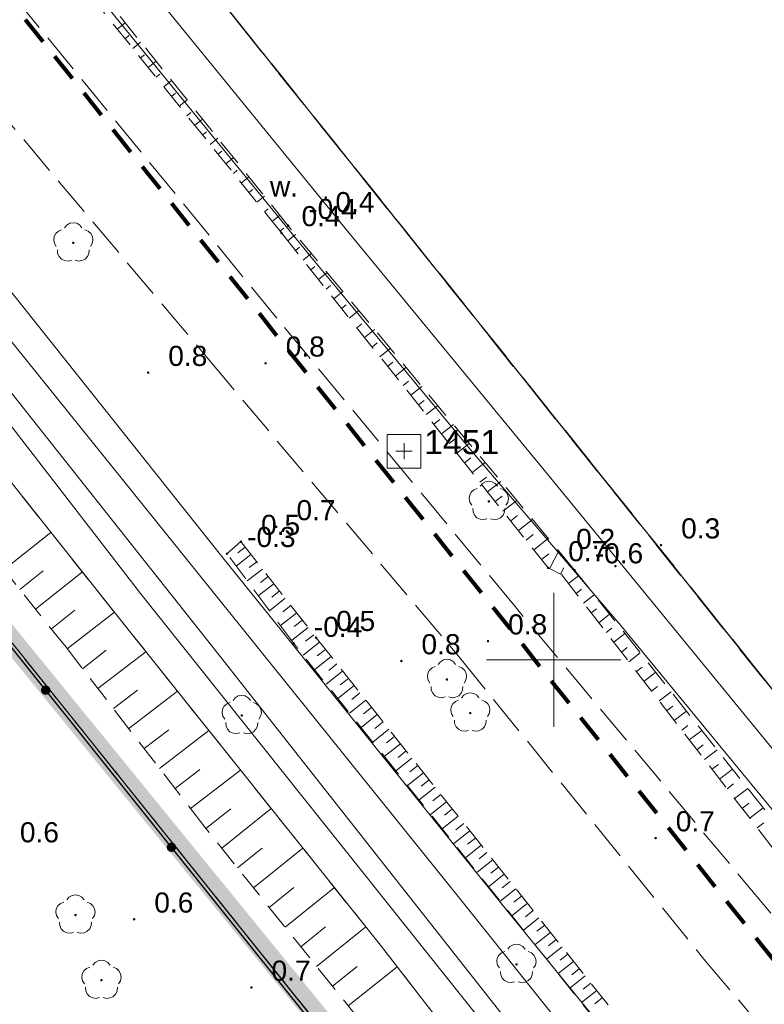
# Model space of a CAD drawing. Extents: x 5474185 to 5474933, y 5916077 to 5916824.
# Tile 251 of 256: x 5474480 to 5474508, y 5916587 to 5916624. Entities that reach past the tile are written whole.
import ezdxf
from ezdxf.enums import TextEntityAlignment as Align

# ---------------------------------------------------------------- set-up
doc = ezdxf.new("R2010")
doc.units = 0
for name, pattern in [('216-500', [2.5, 1.5, -1]), ('DASHDOT', [1, 0.5, -0.25, 0, -0.25]), ('PRZER1-1', [1, 0.5, -0.5]), ('PRZER2-1', [1.5, 1, -0.5]), ('PRZER3-1', [2, 1.5, -0.5]), ('PRZER3-2', [2.5, 1.5, -1])]:
    doc.linetypes.add(name, pattern=pattern)
doc.layers.add('1-GRAN', color=5, linetype='DASHDOT')
for name, color, linetype, lineweight in [('GESDZI', 253, 'CONTINUOUS', 18), ('GESJOB', 253, 'CONTINUOUS', 35), ('GESKKL', 253, 'CONTINUOUS', 18), ('GESUZY', 253, 'CONTINUOUS', 18), ('GSLINN', 253, 'CONTINUOUS', 18), ('GSLKOG', 253, 'CONTINUOUS', 35), ('GSPRDL', 253, 'CONTINUOUS', 18), ('GSPSSP', 253, 'CONTINUOUS', 18), ('GSPSSP_O', 253, 'CONTINUOUS', 18), ('GSPWPN', 253, 'CONTINUOUS', 13), ('GSPWPN_O', 253, 'CONTINUOUS', 13), ('GSSKOA', 253, 'CONTINUOUS', 18), ('GSSPDR', 253, 'CONTINUOUS', 18), ('GSSPDR_O', 253, 'CONTINUOUS', 18), ('GSSZSN', 254, 'CONTINUOUS', 18), ('Ramka sekcyjna', 253, 'CONTINUOUS', 18), ('Sieć wodociągowa', 253, 'CONTINUOUS', 40)]:
    doc.layers.add(name, color=color, linetype=linetype, lineweight=lineweight)
doc.styles.add('Arial', font='arial.ttf')

msp = doc.modelspace()

# ---------------------------------------------------------------- hatches: boundary and pattern name
at = {"layer": 'GSLKOG'}
for points in [[(5474481.042825, 5916598.699119), (5474480.998466, 5916598.710044), (5474480.958446, 5916598.732078), (5474480.925493, 5916598.763717), (5474480.901851, 5916598.802808), (5474480.889133, 5916598.846687), (5474480.888203, 5916598.892361), (5474480.899128, 5916598.93672), (5474480.921161, 5916598.97674), (5474480.952801, 5916599.009694), (5474480.991892, 5916599.033335), (5474481.035771, 5916599.046053), (5474481.081445, 5916599.046983), (5474481.125804, 5916599.036058), (5474481.165824, 5916599.014025), (5474481.198777, 5916598.982385), (5474481.222419, 5916598.943294), (5474481.235137, 5916598.899415), (5474481.236067, 5916598.853741), (5474481.225142, 5916598.809383), (5474481.203109, 5916598.769362), (5474481.171469, 5916598.736409), (5474481.132378, 5916598.712767), (5474481.088499, 5916598.700049)], [(5474481.042825, 5916598.699119), (5474480.998466, 5916598.710044), (5474480.958446, 5916598.732078), (5474480.925493, 5916598.763717), (5474480.901851, 5916598.802808), (5474480.889133, 5916598.846687), (5474480.888203, 5916598.892361), (5474480.899128, 5916598.93672), (5474480.921161, 5916598.97674), (5474480.952801, 5916599.009694), (5474480.991892, 5916599.033335), (5474481.035771, 5916599.046053), (5474481.081445, 5916599.046983), (5474481.125804, 5916599.036058), (5474481.165824, 5916599.014025), (5474481.198777, 5916598.982385), (5474481.222419, 5916598.943294), (5474481.235137, 5916598.899415), (5474481.236067, 5916598.853741), (5474481.225142, 5916598.809383), (5474481.203109, 5916598.769362), (5474481.171469, 5916598.736409), (5474481.132378, 5916598.712767), (5474481.088499, 5916598.700049)], [(5474485.728555, 5916592.843017), (5474485.684196, 5916592.853942), (5474485.644176, 5916592.875975), (5474485.611223, 5916592.907615), (5474485.587581, 5916592.946706), (5474485.574863, 5916592.990585), (5474485.573933, 5916593.036259), (5474485.584858, 5916593.080617), (5474485.606891, 5916593.120638), (5474485.638531, 5916593.153591), (5474485.677622, 5916593.177233), (5474485.721501, 5916593.189951), (5474485.767175, 5916593.190881), (5474485.811534, 5916593.179956), (5474485.851554, 5916593.157922), (5474485.884507, 5916593.126283), (5474485.908149, 5916593.087192), (5474485.920867, 5916593.043313), (5474485.921797, 5916592.997639), (5474485.910872, 5916592.95328), (5474485.888839, 5916592.91326), (5474485.857199, 5916592.880306), (5474485.818108, 5916592.856665), (5474485.774229, 5916592.843947)], [(5474485.728555, 5916592.843017), (5474485.684196, 5916592.853942), (5474485.644176, 5916592.875975), (5474485.611223, 5916592.907615), (5474485.587581, 5916592.946706), (5474485.574863, 5916592.990585), (5474485.573933, 5916593.036259), (5474485.584858, 5916593.080617), (5474485.606891, 5916593.120638), (5474485.638531, 5916593.153591), (5474485.677622, 5916593.177233), (5474485.721501, 5916593.189951), (5474485.767175, 5916593.190881), (5474485.811534, 5916593.179956), (5474485.851554, 5916593.157922), (5474485.884507, 5916593.126283), (5474485.908149, 5916593.087192), (5474485.920867, 5916593.043313), (5474485.921797, 5916592.997639), (5474485.910872, 5916592.95328), (5474485.888839, 5916592.91326), (5474485.857199, 5916592.880306), (5474485.818108, 5916592.856665), (5474485.774229, 5916592.843947)]]:
    msp.add_hatch(color=256, dxfattribs=at).paths.add_polyline_path(points)
at = {"layer": 'GSPRDL'}
for points in [[(5474482.09, 5916615.505), (5474482.076094, 5916615.507202), (5474482.06355, 5916615.513594), (5474482.053594, 5916615.52355), (5474482.047202, 5916615.536094), (5474482.045, 5916615.55), (5474482.047202, 5916615.563906), (5474482.053594, 5916615.57645), (5474482.06355, 5916615.586406), (5474482.076094, 5916615.592798), (5474482.09, 5916615.595), (5474482.103906, 5916615.592798), (5474482.11645, 5916615.586406), (5474482.126406, 5916615.57645), (5474482.132798, 5916615.563906), (5474482.135, 5916615.55), (5474482.132798, 5916615.536094), (5474482.126406, 5916615.52355), (5474482.11645, 5916615.513594), (5474482.103906, 5916615.507202)], [(5474497.58, 5916605.865), (5474497.566094, 5916605.867202), (5474497.55355, 5916605.873594), (5474497.543594, 5916605.88355), (5474497.537202, 5916605.896094), (5474497.535, 5916605.91), (5474497.537202, 5916605.923906), (5474497.543594, 5916605.93645), (5474497.55355, 5916605.946406), (5474497.566094, 5916605.952798), (5474497.58, 5916605.955), (5474497.593906, 5916605.952798), (5474497.60645, 5916605.946406), (5474497.616406, 5916605.93645), (5474497.622798, 5916605.923906), (5474497.625, 5916605.91), (5474497.622798, 5916605.896094), (5474497.616406, 5916605.88355), (5474497.60645, 5916605.873594), (5474497.593906, 5916605.867202)], [(5474496.02, 5916599.225), (5474496.006094, 5916599.227202), (5474495.99355, 5916599.233594), (5474495.983594, 5916599.24355), (5474495.977202, 5916599.256094), (5474495.975, 5916599.27), (5474495.977202, 5916599.283906), (5474495.983594, 5916599.29645), (5474495.99355, 5916599.306406), (5474496.006094, 5916599.312798), (5474496.02, 5916599.315), (5474496.033906, 5916599.312798), (5474496.04645, 5916599.306406), (5474496.056406, 5916599.29645), (5474496.062798, 5916599.283906), (5474496.065, 5916599.27), (5474496.062798, 5916599.256094), (5474496.056406, 5916599.24355), (5474496.04645, 5916599.233594), (5474496.033906, 5916599.227202)], [(5474488.37, 5916597.885), (5474488.356094, 5916597.887202), (5474488.34355, 5916597.893594), (5474488.333594, 5916597.90355), (5474488.327202, 5916597.916094), (5474488.325, 5916597.93), (5474488.327202, 5916597.943906), (5474488.333594, 5916597.95645), (5474488.34355, 5916597.966406), (5474488.356094, 5916597.972798), (5474488.37, 5916597.975), (5474488.383906, 5916597.972798), (5474488.39645, 5916597.966406), (5474488.406406, 5916597.95645), (5474488.412798, 5916597.943906), (5474488.415, 5916597.93), (5474488.412798, 5916597.916094), (5474488.406406, 5916597.90355), (5474488.39645, 5916597.893594), (5474488.383906, 5916597.887202)], [(5474496.89, 5916597.975), (5474496.876094, 5916597.977202), (5474496.86355, 5916597.983594), (5474496.853594, 5916597.99355), (5474496.847202, 5916598.006094), (5474496.845, 5916598.02), (5474496.847202, 5916598.033906), (5474496.853594, 5916598.04645), (5474496.86355, 5916598.056406), (5474496.876094, 5916598.062798), (5474496.89, 5916598.065), (5474496.903906, 5916598.062798), (5474496.91645, 5916598.056406), (5474496.926406, 5916598.04645), (5474496.932798, 5916598.033906), (5474496.935, 5916598.02), (5474496.932798, 5916598.006094), (5474496.926406, 5916597.99355), (5474496.91645, 5916597.983594), (5474496.903906, 5916597.977202)], [(5474482.17, 5916590.445), (5474482.156094, 5916590.447202), (5474482.14355, 5916590.453594), (5474482.133594, 5916590.46355), (5474482.127202, 5916590.476094), (5474482.125, 5916590.49), (5474482.127202, 5916590.503906), (5474482.133594, 5916590.51645), (5474482.14355, 5916590.526406), (5474482.156094, 5916590.532798), (5474482.17, 5916590.535), (5474482.183906, 5916590.532798), (5474482.19645, 5916590.526406), (5474482.206406, 5916590.51645), (5474482.212798, 5916590.503906), (5474482.215, 5916590.49), (5474482.212798, 5916590.476094), (5474482.206406, 5916590.46355), (5474482.19645, 5916590.453594), (5474482.183906, 5916590.447202)], [(5474498.61, 5916588.605), (5474498.596094, 5916588.607202), (5474498.58355, 5916588.613594), (5474498.573594, 5916588.62355), (5474498.567202, 5916588.636094), (5474498.565, 5916588.65), (5474498.567202, 5916588.663906), (5474498.573594, 5916588.67645), (5474498.58355, 5916588.686406), (5474498.596094, 5916588.692798), (5474498.61, 5916588.695), (5474498.623906, 5916588.692798), (5474498.63645, 5916588.686406), (5474498.646406, 5916588.67645), (5474498.652798, 5916588.663906), (5474498.655, 5916588.65), (5474498.652798, 5916588.636094), (5474498.646406, 5916588.62355), (5474498.63645, 5916588.613594), (5474498.623906, 5916588.607202)], [(5474483.14, 5916588.015), (5474483.126094, 5916588.017202), (5474483.11355, 5916588.023594), (5474483.103594, 5916588.03355), (5474483.097202, 5916588.046094), (5474483.095, 5916588.06), (5474483.097202, 5916588.073906), (5474483.103594, 5916588.08645), (5474483.11355, 5916588.096406), (5474483.126094, 5916588.102798), (5474483.14, 5916588.105), (5474483.153906, 5916588.102798), (5474483.16645, 5916588.096406), (5474483.176406, 5916588.08645), (5474483.182798, 5916588.073906), (5474483.185, 5916588.06), (5474483.182798, 5916588.046094), (5474483.176406, 5916588.03355), (5474483.16645, 5916588.023594), (5474483.153906, 5916588.017202)]]:
    msp.add_hatch(color=256, dxfattribs=at).paths.add_polyline_path(points)
at = {"layer": 'GSPWPN'}
for points in [[(5474491.5, 5916617.195), (5474491.488353, 5916617.196533), (5474491.4775, 5916617.201029), (5474491.46818, 5916617.20818), (5474491.461029, 5916617.2175), (5474491.456533, 5916617.228353), (5474491.455, 5916617.24), (5474491.456533, 5916617.251647), (5474491.461029, 5916617.2625), (5474491.46818, 5916617.27182), (5474491.4775, 5916617.278971), (5474491.488353, 5916617.283467), (5474491.5, 5916617.285), (5474491.511647, 5916617.283467), (5474491.5225, 5916617.278971), (5474491.53182, 5916617.27182), (5474491.538971, 5916617.2625), (5474491.543467, 5916617.251647), (5474491.545, 5916617.24), (5474491.543467, 5916617.228353), (5474491.538971, 5916617.2175), (5474491.53182, 5916617.20818), (5474491.5225, 5916617.201029), (5474491.511647, 5916617.196533)], [(5474489.85, 5916615.875), (5474489.838353, 5916615.876533), (5474489.8275, 5916615.881029), (5474489.81818, 5916615.88818), (5474489.811029, 5916615.8975), (5474489.806533, 5916615.908353), (5474489.805, 5916615.92), (5474489.806533, 5916615.931647), (5474489.811029, 5916615.9425), (5474489.81818, 5916615.95182), (5474489.8275, 5916615.958971), (5474489.838353, 5916615.963467), (5474489.85, 5916615.965), (5474489.861647, 5916615.963467), (5474489.8725, 5916615.958971), (5474489.88182, 5916615.95182), (5474489.888971, 5916615.9425), (5474489.893467, 5916615.931647), (5474489.895, 5916615.92), (5474489.893467, 5916615.908353), (5474489.888971, 5916615.8975), (5474489.88182, 5916615.88818), (5474489.8725, 5916615.881029), (5474489.861647, 5916615.876533)], [(5474490.1, 5916616.145), (5474490.088353, 5916616.146533), (5474490.0775, 5916616.151029), (5474490.06818, 5916616.15818), (5474490.061029, 5916616.1675), (5474490.056533, 5916616.178353), (5474490.055, 5916616.19), (5474490.056533, 5916616.201647), (5474490.061029, 5916616.2125), (5474490.06818, 5916616.22182), (5474490.0775, 5916616.228971), (5474490.088353, 5916616.233467), (5474490.1, 5916616.235), (5474490.111647, 5916616.233467), (5474490.1225, 5916616.228971), (5474490.13182, 5916616.22182), (5474490.138971, 5916616.2125), (5474490.143467, 5916616.201647), (5474490.145, 5916616.19), (5474490.143467, 5916616.178353), (5474490.138971, 5916616.1675), (5474490.13182, 5916616.15818), (5474490.1225, 5916616.151029), (5474490.111647, 5916616.146533)], [(5474489.26, 5916611.015), (5474489.248353, 5916611.016533), (5474489.2375, 5916611.021029), (5474489.22818, 5916611.02818), (5474489.221029, 5916611.0375), (5474489.216533, 5916611.048353), (5474489.215, 5916611.06), (5474489.216533, 5916611.071647), (5474489.221029, 5916611.0825), (5474489.22818, 5916611.09182), (5474489.2375, 5916611.098971), (5474489.248353, 5916611.103467), (5474489.26, 5916611.105), (5474489.271647, 5916611.103467), (5474489.2825, 5916611.098971), (5474489.29182, 5916611.09182), (5474489.298971, 5916611.0825), (5474489.303467, 5916611.071647), (5474489.305, 5916611.06), (5474489.303467, 5916611.048353), (5474489.298971, 5916611.0375), (5474489.29182, 5916611.02818), (5474489.2825, 5916611.021029), (5474489.271647, 5916611.016533)], [(5474484.88, 5916610.665), (5474484.868353, 5916610.666533), (5474484.8575, 5916610.671029), (5474484.84818, 5916610.67818), (5474484.841029, 5916610.6875), (5474484.836533, 5916610.698353), (5474484.835, 5916610.71), (5474484.836533, 5916610.721647), (5474484.841029, 5916610.7325), (5474484.84818, 5916610.74182), (5474484.8575, 5916610.748971), (5474484.868353, 5916610.753467), (5474484.88, 5916610.755), (5474484.891647, 5916610.753467), (5474484.9025, 5916610.748971), (5474484.91182, 5916610.74182), (5474484.918971, 5916610.7325), (5474484.923467, 5916610.721647), (5474484.925, 5916610.71), (5474484.923467, 5916610.698353), (5474484.918971, 5916610.6875), (5474484.91182, 5916610.67818), (5474484.9025, 5916610.671029), (5474484.891647, 5916610.666533)], [(5474489.66, 5916604.915), (5474489.648353, 5916604.916533), (5474489.6375, 5916604.921029), (5474489.62818, 5916604.92818), (5474489.621029, 5916604.9375), (5474489.616533, 5916604.948353), (5474489.615, 5916604.96), (5474489.616533, 5916604.971647), (5474489.621029, 5916604.9825), (5474489.62818, 5916604.99182), (5474489.6375, 5916604.998971), (5474489.648353, 5916605.003467), (5474489.66, 5916605.005), (5474489.671647, 5916605.003467), (5474489.6825, 5916604.998971), (5474489.69182, 5916604.99182), (5474489.698971, 5916604.9825), (5474489.703467, 5916604.971647), (5474489.705, 5916604.96), (5474489.703467, 5916604.948353), (5474489.698971, 5916604.9375), (5474489.69182, 5916604.92818), (5474489.6825, 5916604.921029), (5474489.671647, 5916604.916533)], [(5474488.34, 5916604.365), (5474488.328353, 5916604.366533), (5474488.3175, 5916604.371029), (5474488.30818, 5916604.37818), (5474488.301029, 5916604.3875), (5474488.296533, 5916604.398353), (5474488.295, 5916604.41), (5474488.296533, 5916604.421647), (5474488.301029, 5916604.4325), (5474488.30818, 5916604.44182), (5474488.3175, 5916604.448971), (5474488.328353, 5916604.453467), (5474488.34, 5916604.455), (5474488.351647, 5916604.453467), (5474488.3625, 5916604.448971), (5474488.37182, 5916604.44182), (5474488.378971, 5916604.4325), (5474488.383467, 5916604.421647), (5474488.385, 5916604.41), (5474488.383467, 5916604.398353), (5474488.378971, 5916604.3875), (5474488.37182, 5916604.37818), (5474488.3625, 5916604.371029), (5474488.351647, 5916604.366533)], [(5474504, 5916604.235), (5474503.988353, 5916604.236533), (5474503.9775, 5916604.241029), (5474503.96818, 5916604.24818), (5474503.961029, 5916604.2575), (5474503.956533, 5916604.268353), (5474503.955, 5916604.28), (5474503.956533, 5916604.291647), (5474503.961029, 5916604.3025), (5474503.96818, 5916604.31182), (5474503.9775, 5916604.318971), (5474503.988353, 5916604.323467), (5474504, 5916604.325), (5474504.011647, 5916604.323467), (5474504.0225, 5916604.318971), (5474504.03182, 5916604.31182), (5474504.038971, 5916604.3025), (5474504.043467, 5916604.291647), (5474504.045, 5916604.28), (5474504.043467, 5916604.268353), (5474504.038971, 5916604.2575), (5474504.03182, 5916604.24818), (5474504.0225, 5916604.241029), (5474504.011647, 5916604.236533)], [(5474487.82, 5916603.915), (5474487.808353, 5916603.916533), (5474487.7975, 5916603.921029), (5474487.78818, 5916603.92818), (5474487.781029, 5916603.9375), (5474487.776533, 5916603.948353), (5474487.775, 5916603.96), (5474487.776533, 5916603.971647), (5474487.781029, 5916603.9825), (5474487.78818, 5916603.99182), (5474487.7975, 5916603.998971), (5474487.808353, 5916604.003467), (5474487.82, 5916604.005), (5474487.831647, 5916604.003467), (5474487.8425, 5916603.998971), (5474487.85182, 5916603.99182), (5474487.858971, 5916603.9825), (5474487.863467, 5916603.971647), (5474487.865, 5916603.96), (5474487.863467, 5916603.948353), (5474487.858971, 5916603.9375), (5474487.85182, 5916603.92818), (5474487.8425, 5916603.921029), (5474487.831647, 5916603.916533)], [(5474499.79, 5916603.385), (5474499.778353, 5916603.386533), (5474499.7675, 5916603.391029), (5474499.75818, 5916603.39818), (5474499.751029, 5916603.4075), (5474499.746533, 5916603.418353), (5474499.745, 5916603.43), (5474499.746533, 5916603.441647), (5474499.751029, 5916603.4525), (5474499.75818, 5916603.46182), (5474499.7675, 5916603.468971), (5474499.778353, 5916603.473467), (5474499.79, 5916603.475), (5474499.801647, 5916603.473467), (5474499.8125, 5916603.468971), (5474499.82182, 5916603.46182), (5474499.828971, 5916603.4525), (5474499.833467, 5916603.441647), (5474499.835, 5916603.43), (5474499.833467, 5916603.418353), (5474499.828971, 5916603.4075), (5474499.82182, 5916603.39818), (5474499.8125, 5916603.391029), (5474499.801647, 5916603.386533)], [(5474502.3, 5916603.455), (5474502.288353, 5916603.456533), (5474502.2775, 5916603.461029), (5474502.26818, 5916603.46818), (5474502.261029, 5916603.4775), (5474502.256533, 5916603.488353), (5474502.255, 5916603.5), (5474502.256533, 5916603.511647), (5474502.261029, 5916603.5225), (5474502.26818, 5916603.53182), (5474502.2775, 5916603.538971), (5474502.288353, 5916603.543467), (5474502.3, 5916603.545), (5474502.311647, 5916603.543467), (5474502.3225, 5916603.538971), (5474502.33182, 5916603.53182), (5474502.338971, 5916603.5225), (5474502.343467, 5916603.511647), (5474502.345, 5916603.5), (5474502.343467, 5916603.488353), (5474502.338971, 5916603.4775), (5474502.33182, 5916603.46818), (5474502.3225, 5916603.461029), (5474502.311647, 5916603.456533)], [(5474500.78, 5916603.305), (5474500.768353, 5916603.306533), (5474500.7575, 5916603.311029), (5474500.74818, 5916603.31818), (5474500.741029, 5916603.3275), (5474500.736533, 5916603.338353), (5474500.735, 5916603.35), (5474500.736533, 5916603.361647), (5474500.741029, 5916603.3725), (5474500.74818, 5916603.38182), (5474500.7575, 5916603.388971), (5474500.768353, 5916603.393467), (5474500.78, 5916603.395), (5474500.791647, 5916603.393467), (5474500.8025, 5916603.388971), (5474500.81182, 5916603.38182), (5474500.818971, 5916603.3725), (5474500.823467, 5916603.361647), (5474500.825, 5916603.35), (5474500.823467, 5916603.338353), (5474500.818971, 5916603.3275), (5474500.81182, 5916603.31818), (5474500.8025, 5916603.311029), (5474500.791647, 5916603.306533)], [(5474490.31, 5916600.565), (5474490.298353, 5916600.566533), (5474490.2875, 5916600.571029), (5474490.27818, 5916600.57818), (5474490.271029, 5916600.5875), (5474490.266533, 5916600.598353), (5474490.265, 5916600.61), (5474490.266533, 5916600.621647), (5474490.271029, 5916600.6325), (5474490.27818, 5916600.64182), (5474490.2875, 5916600.648971), (5474490.298353, 5916600.653467), (5474490.31, 5916600.655), (5474490.321647, 5916600.653467), (5474490.3325, 5916600.648971), (5474490.34182, 5916600.64182), (5474490.348971, 5916600.6325), (5474490.353467, 5916600.621647), (5474490.355, 5916600.61), (5474490.353467, 5916600.598353), (5474490.348971, 5916600.5875), (5474490.34182, 5916600.57818), (5474490.3325, 5916600.571029), (5474490.321647, 5916600.566533)], [(5474491.14, 5916600.785), (5474491.128353, 5916600.786533), (5474491.1175, 5916600.791029), (5474491.10818, 5916600.79818), (5474491.101029, 5916600.8075), (5474491.096533, 5916600.818353), (5474491.095, 5916600.83), (5474491.096533, 5916600.841647), (5474491.101029, 5916600.8525), (5474491.10818, 5916600.86182), (5474491.1175, 5916600.868971), (5474491.128353, 5916600.873467), (5474491.14, 5916600.875), (5474491.151647, 5916600.873467), (5474491.1625, 5916600.868971), (5474491.17182, 5916600.86182), (5474491.178971, 5916600.8525), (5474491.183467, 5916600.841647), (5474491.185, 5916600.83), (5474491.183467, 5916600.818353), (5474491.178971, 5916600.8075), (5474491.17182, 5916600.79818), (5474491.1625, 5916600.791029), (5474491.151647, 5916600.786533)], [(5474497.55, 5916600.655), (5474497.538353, 5916600.656533), (5474497.5275, 5916600.661029), (5474497.51818, 5916600.66818), (5474497.511029, 5916600.6775), (5474497.506533, 5916600.688353), (5474497.505, 5916600.7), (5474497.506533, 5916600.711647), (5474497.511029, 5916600.7225), (5474497.51818, 5916600.73182), (5474497.5275, 5916600.738971), (5474497.538353, 5916600.743467), (5474497.55, 5916600.745), (5474497.561647, 5916600.743467), (5474497.5725, 5916600.738971), (5474497.58182, 5916600.73182), (5474497.588971, 5916600.7225), (5474497.593467, 5916600.711647), (5474497.595, 5916600.7), (5474497.593467, 5916600.688353), (5474497.588971, 5916600.6775), (5474497.58182, 5916600.66818), (5474497.5725, 5916600.661029), (5474497.561647, 5916600.656533)], [(5474494.32, 5916599.915), (5474494.308353, 5916599.916533), (5474494.2975, 5916599.921029), (5474494.28818, 5916599.92818), (5474494.281029, 5916599.9375), (5474494.276533, 5916599.948353), (5474494.275, 5916599.96), (5474494.276533, 5916599.971647), (5474494.281029, 5916599.9825), (5474494.28818, 5916599.99182), (5474494.2975, 5916599.998971), (5474494.308353, 5916600.003467), (5474494.32, 5916600.005), (5474494.331647, 5916600.003467), (5474494.3425, 5916599.998971), (5474494.35182, 5916599.99182), (5474494.358971, 5916599.9825), (5474494.363467, 5916599.971647), (5474494.365, 5916599.96), (5474494.363467, 5916599.948353), (5474494.358971, 5916599.9375), (5474494.35182, 5916599.92818), (5474494.3425, 5916599.921029), (5474494.331647, 5916599.916533)], [(5474503.8, 5916593.315), (5474503.788353, 5916593.316533), (5474503.7775, 5916593.321029), (5474503.76818, 5916593.32818), (5474503.761029, 5916593.3375), (5474503.756533, 5916593.348353), (5474503.755, 5916593.36), (5474503.756533, 5916593.371647), (5474503.761029, 5916593.3825), (5474503.76818, 5916593.39182), (5474503.7775, 5916593.398971), (5474503.788353, 5916593.403467), (5474503.8, 5916593.405), (5474503.811647, 5916593.403467), (5474503.8225, 5916593.398971), (5474503.83182, 5916593.39182), (5474503.838971, 5916593.3825), (5474503.843467, 5916593.371647), (5474503.845, 5916593.36), (5474503.843467, 5916593.348353), (5474503.838971, 5916593.3375), (5474503.83182, 5916593.32818), (5474503.8225, 5916593.321029), (5474503.811647, 5916593.316533)], [(5474484.36, 5916590.285), (5474484.348353, 5916590.286533), (5474484.3375, 5916590.291029), (5474484.32818, 5916590.29818), (5474484.321029, 5916590.3075), (5474484.316533, 5916590.318353), (5474484.315, 5916590.33), (5474484.316533, 5916590.341647), (5474484.321029, 5916590.3525), (5474484.32818, 5916590.36182), (5474484.3375, 5916590.368971), (5474484.348353, 5916590.373467), (5474484.36, 5916590.375), (5474484.371647, 5916590.373467), (5474484.3825, 5916590.368971), (5474484.39182, 5916590.36182), (5474484.398971, 5916590.3525), (5474484.403467, 5916590.341647), (5474484.405, 5916590.33), (5474484.403467, 5916590.318353), (5474484.398971, 5916590.3075), (5474484.39182, 5916590.29818), (5474484.3825, 5916590.291029), (5474484.371647, 5916590.286533)], [(5474488.73, 5916587.745), (5474488.718353, 5916587.746533), (5474488.7075, 5916587.751029), (5474488.69818, 5916587.75818), (5474488.691029, 5916587.7675), (5474488.686533, 5916587.778353), (5474488.685, 5916587.79), (5474488.686533, 5916587.801647), (5474488.691029, 5916587.8125), (5474488.69818, 5916587.82182), (5474488.7075, 5916587.828971), (5474488.718353, 5916587.833467), (5474488.73, 5916587.835), (5474488.741647, 5916587.833467), (5474488.7525, 5916587.828971), (5474488.76182, 5916587.82182), (5474488.768971, 5916587.8125), (5474488.773467, 5916587.801647), (5474488.775, 5916587.79), (5474488.773467, 5916587.778353), (5474488.768971, 5916587.7675), (5474488.76182, 5916587.75818), (5474488.7525, 5916587.751029), (5474488.741647, 5916587.746533)]]:
    msp.add_hatch(color=256, dxfattribs=at).paths.add_polyline_path(points)

# ---------------------------------------------------------------- linework, layer by layer
at = {"layer": '1-GRAN', "ltscale": 5, "const_width": 0.8, "elevation": 10.18}
msp.add_lwpolyline([(5474735.59, 5916295.78), (5474731.225, 5916301.37), (5474726.86, 5916306.96), (5474725.77, 5916305.39), (5474703.58, 5916333.12), (5474701.74, 5916331.62), (5474677.44, 5916362.23), (5474676.63, 5916366.83), (5474671.32, 5916373.56), (5474670.75, 5916377.23), (5474668.45, 5916379.86), (5474653.79, 5916398.05), (5474650.99, 5916400.16), (5474640.015, 5916413.29), (5474601.225, 5916459.83), (5474599.14, 5916462.32), (5474597.96, 5916464.18), (5474593.86, 5916465.7), (5474587.49, 5916468.01), (5474584.84, 5916471.31), (5474583.4, 5916473.15), (5474572.445, 5916486.895), (5474461.94, 5916622.65)], dxfattribs=at)
at = {"layer": 'GESDZI', "linetype": 'Continuous', "lineweight": 13}
for p, q in [((5474529.75, 5916571.91, 10.22), (5474478.54, 5916635.89, 10.22)), ((5474478.54, 5916635.89, 10.22), (5474529.75, 5916571.91, 10.22)), ((5474512.51, 5916559.86, 10.22), (5474463, 5916621.59, 10.22)), ((5474463, 5916621.59, 10.22), (5474512.51, 5916559.86, 10.22))]:
    msp.add_line(p, q, dxfattribs=at)
at = {"layer": 'GESJOB', "linetype": 'PRZER3-2', "lineweight": 30}
for p, q in [((5474478.54, 5916635.89, 10.22), (5474529.75, 5916571.91, 10.22)), ((5474529.75, 5916571.91, 10.22), (5474478.54, 5916635.89, 10.22))]:
    msp.add_line(p, q, dxfattribs=at)
at = {"layer": 'GESKKL', "linetype": 'PRZER3-1', "lineweight": 13}
for p, q in [((5474478.54, 5916635.89, 10.06), (5474529.75, 5916571.91, 10.06)), ((5474512.51, 5916559.86, 10.06), (5474463, 5916621.59, 10.06))]:
    msp.add_line(p, q, dxfattribs=at)
at = {"layer": 'GESUZY', "linetype": 'PRZER1-1', "lineweight": 13}
for p, q in [((5474529.75, 5916571.91, 10.08), (5474478.54, 5916635.89, 10.08)), ((5474478.54, 5916635.89, 10.08), (5474529.75, 5916571.91, 10.08)), ((5474512.51, 5916559.86, 10.08), (5474463, 5916621.59, 10.08)), ((5474463, 5916621.59, 10.08), (5474512.51, 5916559.86, 10.08))]:
    msp.add_line(p, q, dxfattribs=at)
at = {"layer": 'GSLINN', "linetype": 'Continuous', "lineweight": 13}
for p, q in [((5474478.05, 5916612.13, 10.3), (5474487.53, 5916600.18, 10.3)), ((5474487.53, 5916600.18, 10.3), (5474498.4, 5916586.37, 10.3))]:
    msp.add_line(p, q, dxfattribs=at)
at = {"layer": 'GSLKOG', "linetype": 'Continuous', "lineweight": 30}
for p, q in [((5474488.93, 5916589.04, 10.18), (5474477.88, 5916602.85, 10.18)), ((5474497.29, 5916578.71, 10.18), (5474488.93, 5916589.04, 10.18))]:
    msp.add_line(p, q, dxfattribs=at)
at = {"layer": 'GSPRDL', "elevation": 10.12, "flags": 128}
for points in [[(5474481.765723, 5916616.113333), (5474481.849447, 5916616.212679), (5474481.962044, 5916616.277494), (5474482.09, 5916616.3), (5474482.217956, 5916616.277494), (5474482.330553, 5916616.212679), (5474482.414277, 5916616.113333)], [(5474481.454031, 5916615.415674), (5474481.38542, 5916615.525999), (5474481.358571, 5916615.653115), (5474481.376708, 5916615.781763), (5474481.437652, 5916615.896501), (5474481.53409, 5916615.983559), (5474481.654445, 5916616.032485)], [(5474482.525555, 5916616.032485), (5474482.64591, 5916615.983559), (5474482.742348, 5916615.896501), (5474482.803292, 5916615.781763), (5474482.821429, 5916615.653115), (5474482.79458, 5916615.525999), (5474482.725969, 5916615.415674)], [(5474482.021227, 5916614.903649), (5474481.895099, 5916614.872488), (5474481.765908, 5916614.886234), (5474481.649161, 5916614.943237), (5474481.558871, 5916615.036655), (5474481.505875, 5916615.155275), (5474481.496535, 5916615.284859)], [(5474482.683465, 5916615.284859), (5474482.674125, 5916615.155275), (5474482.621129, 5916615.036655), (5474482.530839, 5916614.943237), (5474482.414092, 5916614.886234), (5474482.284901, 5916614.872488), (5474482.158773, 5916614.903649)], [(5474496.944031, 5916605.775674), (5474496.87542, 5916605.885999), (5474496.848571, 5916606.013115), (5474496.866708, 5916606.141763), (5474496.927652, 5916606.256501), (5474497.02409, 5916606.343559), (5474497.144445, 5916606.392485)], [(5474497.255723, 5916606.473333), (5474497.339447, 5916606.572679), (5474497.452044, 5916606.637494), (5474497.58, 5916606.66), (5474497.707956, 5916606.637494), (5474497.820553, 5916606.572679), (5474497.904277, 5916606.473333)], [(5474498.015555, 5916606.392485), (5474498.13591, 5916606.343559), (5474498.232348, 5916606.256501), (5474498.293292, 5916606.141763), (5474498.311429, 5916606.013115), (5474498.28458, 5916605.885999), (5474498.215969, 5916605.775674)], [(5474497.511227, 5916605.263649), (5474497.385099, 5916605.232488), (5474497.255908, 5916605.246234), (5474497.139161, 5916605.303237), (5474497.048871, 5916605.396655), (5474496.995875, 5916605.515275), (5474496.986535, 5916605.644859)], [(5474498.173465, 5916605.644859), (5474498.164125, 5916605.515275), (5474498.111129, 5916605.396655), (5474498.020839, 5916605.303237), (5474497.904092, 5916605.246234), (5474497.774901, 5916605.232488), (5474497.648773, 5916605.263649)], [(5474495.695723, 5916599.833333), (5474495.779447, 5916599.932679), (5474495.892044, 5916599.997494), (5474496.02, 5916600.02), (5474496.147956, 5916599.997494), (5474496.260553, 5916599.932679), (5474496.344277, 5916599.833333)], [(5474495.384031, 5916599.135674), (5474495.31542, 5916599.245999), (5474495.288571, 5916599.373115), (5474495.306708, 5916599.501763), (5474495.367652, 5916599.616501), (5474495.46409, 5916599.703559), (5474495.584445, 5916599.752485)], [(5474496.455555, 5916599.752485), (5474496.57591, 5916599.703559), (5474496.672348, 5916599.616501), (5474496.733292, 5916599.501763), (5474496.751429, 5916599.373115), (5474496.72458, 5916599.245999), (5474496.655969, 5916599.135674)], [(5474488.045723, 5916598.493333), (5474488.129447, 5916598.592679), (5474488.242044, 5916598.657494), (5474488.37, 5916598.68), (5474488.497956, 5916598.657494), (5474488.610553, 5916598.592679), (5474488.694277, 5916598.493333)], [(5474495.951227, 5916598.623649), (5474495.825099, 5916598.592488), (5474495.695908, 5916598.606234), (5474495.579161, 5916598.663237), (5474495.488871, 5916598.756655), (5474495.435875, 5916598.875275), (5474495.426535, 5916599.004859)], [(5474496.613465, 5916599.004859), (5474496.604125, 5916598.875275), (5474496.551129, 5916598.756655), (5474496.460839, 5916598.663237), (5474496.344092, 5916598.606234), (5474496.214901, 5916598.592488), (5474496.088773, 5916598.623649)], [(5474496.565723, 5916598.583333), (5474496.649447, 5916598.682679), (5474496.762044, 5916598.747494), (5474496.89, 5916598.77), (5474497.017956, 5916598.747494), (5474497.130553, 5916598.682679), (5474497.214277, 5916598.583333)], [(5474487.734031, 5916597.795674), (5474487.66542, 5916597.905999), (5474487.638571, 5916598.033115), (5474487.656708, 5916598.161763), (5474487.717652, 5916598.276501), (5474487.81409, 5916598.363559), (5474487.934445, 5916598.412485)], [(5474488.805555, 5916598.412485), (5474488.92591, 5916598.363559), (5474489.022348, 5916598.276501), (5474489.083292, 5916598.161763), (5474489.101429, 5916598.033115), (5474489.07458, 5916597.905999), (5474489.005969, 5916597.795674)], [(5474496.254031, 5916597.885674), (5474496.18542, 5916597.995999), (5474496.158571, 5916598.123115), (5474496.176708, 5916598.251763), (5474496.237652, 5916598.366501), (5474496.33409, 5916598.453559), (5474496.454445, 5916598.502485)], [(5474497.325555, 5916598.502485), (5474497.44591, 5916598.453559), (5474497.542348, 5916598.366501), (5474497.603292, 5916598.251763), (5474497.621429, 5916598.123115), (5474497.59458, 5916597.995999), (5474497.525969, 5916597.885674)], [(5474488.301227, 5916597.283649), (5474488.175099, 5916597.252488), (5474488.045908, 5916597.266234), (5474487.929161, 5916597.323237), (5474487.838871, 5916597.416655), (5474487.785875, 5916597.535275), (5474487.776535, 5916597.664859)], [(5474488.963465, 5916597.664859), (5474488.954125, 5916597.535275), (5474488.901129, 5916597.416655), (5474488.810839, 5916597.323237), (5474488.694092, 5916597.266234), (5474488.564901, 5916597.252488), (5474488.438773, 5916597.283649)], [(5474496.821227, 5916597.373649), (5474496.695099, 5916597.342488), (5474496.565908, 5916597.356234), (5474496.449161, 5916597.413237), (5474496.358871, 5916597.506655), (5474496.305875, 5916597.625275), (5474496.296535, 5916597.754859)], [(5474497.483465, 5916597.754859), (5474497.474125, 5916597.625275), (5474497.421129, 5916597.506655), (5474497.330839, 5916597.413237), (5474497.214092, 5916597.356234), (5474497.084901, 5916597.342488), (5474496.958773, 5916597.373649)], [(5474481.534031, 5916590.355674), (5474481.46542, 5916590.465999), (5474481.438571, 5916590.593115), (5474481.456708, 5916590.721763), (5474481.517652, 5916590.836501), (5474481.61409, 5916590.923559), (5474481.734445, 5916590.972485)], [(5474481.845723, 5916591.053333), (5474481.929447, 5916591.152679), (5474482.042044, 5916591.217494), (5474482.17, 5916591.24), (5474482.297956, 5916591.217494), (5474482.410553, 5916591.152679), (5474482.494277, 5916591.053333)], [(5474482.605555, 5916590.972485), (5474482.72591, 5916590.923559), (5474482.822348, 5916590.836501), (5474482.883292, 5916590.721763), (5474482.901429, 5916590.593115), (5474482.87458, 5916590.465999), (5474482.805969, 5916590.355674)], [(5474482.101227, 5916589.843649), (5474481.975099, 5916589.812488), (5474481.845908, 5916589.826234), (5474481.729161, 5916589.883237), (5474481.638871, 5916589.976655), (5474481.585875, 5916590.095275), (5474481.576535, 5916590.224859)], [(5474482.763465, 5916590.224859), (5474482.754125, 5916590.095275), (5474482.701129, 5916589.976655), (5474482.610839, 5916589.883237), (5474482.494092, 5916589.826234), (5474482.364901, 5916589.812488), (5474482.238773, 5916589.843649)], [(5474498.285723, 5916589.213333), (5474498.369447, 5916589.312679), (5474498.482044, 5916589.377494), (5474498.61, 5916589.4), (5474498.737956, 5916589.377494), (5474498.850553, 5916589.312679), (5474498.934277, 5916589.213333)], [(5474482.815723, 5916588.623333), (5474482.899447, 5916588.722679), (5474483.012044, 5916588.787494), (5474483.14, 5916588.81), (5474483.267956, 5916588.787494), (5474483.380553, 5916588.722679), (5474483.464277, 5916588.623333)], [(5474497.974031, 5916588.515674), (5474497.90542, 5916588.625999), (5474497.878571, 5916588.753115), (5474497.896708, 5916588.881763), (5474497.957652, 5916588.996501), (5474498.05409, 5916589.083559), (5474498.174445, 5916589.132485)], [(5474499.045555, 5916589.132485), (5474499.16591, 5916589.083559), (5474499.262348, 5916588.996501), (5474499.323292, 5916588.881763), (5474499.341429, 5916588.753115), (5474499.31458, 5916588.625999), (5474499.245969, 5916588.515674)], [(5474482.504031, 5916587.925674), (5474482.43542, 5916588.035999), (5474482.408571, 5916588.163115), (5474482.426708, 5916588.291763), (5474482.487652, 5916588.406501), (5474482.58409, 5916588.493559), (5474482.704445, 5916588.542485)], [(5474483.575555, 5916588.542485), (5474483.69591, 5916588.493559), (5474483.792348, 5916588.406501), (5474483.853292, 5916588.291763), (5474483.871429, 5916588.163115), (5474483.84458, 5916588.035999), (5474483.775969, 5916587.925674)], [(5474498.541227, 5916588.003649), (5474498.415099, 5916587.972488), (5474498.285908, 5916587.986234), (5474498.169161, 5916588.043237), (5474498.078871, 5916588.136655), (5474498.025875, 5916588.255275), (5474498.016535, 5916588.384859)], [(5474499.203465, 5916588.384859), (5474499.194125, 5916588.255275), (5474499.141129, 5916588.136655), (5474499.050839, 5916588.043237), (5474498.934092, 5916587.986234), (5474498.804901, 5916587.972488), (5474498.678773, 5916588.003649)], [(5474483.071227, 5916587.413649), (5474482.945099, 5916587.382488), (5474482.815908, 5916587.396234), (5474482.699161, 5916587.453237), (5474482.608871, 5916587.546655), (5474482.555875, 5916587.665275), (5474482.546535, 5916587.794859)], [(5474483.733465, 5916587.794859), (5474483.724125, 5916587.665275), (5474483.671129, 5916587.546655), (5474483.580839, 5916587.453237), (5474483.464092, 5916587.396234), (5474483.334901, 5916587.382488), (5474483.208773, 5916587.413649)]]:
    msp.add_lwpolyline(points, dxfattribs=at)
at = {"layer": 'GSPSSP', "elevation": 10.36, "flags": 128}
for points in [[(5474494.42, 5916608.08), (5474494.42, 5916607.48)], [(5474494.72, 5916607.78), (5474494.12, 5916607.78)]]:
    msp.add_lwpolyline(points, dxfattribs=at)
at = {"layer": 'GSPSSP'}
msp.add_3dface([(5474495.045, 5916608.405, 10.36), (5474495.045, 5916607.155, 10.36), (5474493.795, 5916607.155, 10.36), (5474493.795, 5916608.405, 10.36)], dxfattribs=at)
at = {"layer": 'GSSKOA', "linetype": 'PRZER3-1', "lineweight": 13}
for p, q in [((5474489.68, 5916612.74, 10.18), (5474479.01, 5916625.8, 10.18)), ((5474476.38, 5916623.99, 10.18), (5474487.12, 5916611.22, 10.18)), ((5474498.56, 5916601.99, 10.18), (5474489.68, 5916612.74, 10.18)), ((5474487.12, 5916611.22, 10.18), (5474496.5, 5916600.08, 10.18)), ((5474507.83, 5916590.87, 10.18), (5474498.56, 5916601.99, 10.18)), ((5474496.5, 5916600.08, 10.18), (5474505.59, 5916588.85, 10.18)), ((5474515.81, 5916581.37, 10.18), (5474507.83, 5916590.87, 10.18)), ((5474505.59, 5916588.85, 10.18), (5474513.52, 5916579.51, 10.18))]:
    msp.add_line(p, q, dxfattribs=at)
at = {"layer": 'GSSPDR', "linetype": 'Continuous', "lineweight": 13}
for p, q in [((5474472.83, 5916639.9, 10.18), (5474492.32, 5916615.97, 10.18)), ((5474486.74, 5916620.19, 10.18), (5474479.17, 5916629.5, 10.18)), ((5474487.68, 5916603.79, 10.18), (5474474.32, 5916620.56, 10.18)), ((5474490.96, 5916615.01, 10.18), (5474486.74, 5916620.19, 10.18)), ((5474484.6, 5916602.48, 10.18), (5474473.88, 5916616.34, 10.18)), ((5474492.32, 5916615.97, 10.18), (5474499.94, 5916606.72, 10.18)), ((5474472.7, 5916615.51, 10.18), (5474484.14, 5916601.13, 10.18)), ((5474497.06, 5916607.65, 10.18), (5474490.96, 5916615.01, 10.18)), ((5474479.51, 5916612.21, 10.18), (5474496.44, 5916591.18, 10.18)), ((5474502.5, 5916601.28, 10.18), (5474497.06, 5916607.65, 10.18)), ((5474499.94, 5916606.72, 10.18), (5474510.13, 5916594.27, 10.18)), ((5474498.06, 5916590.9, 10.18), (5474487.68, 5916603.79, 10.18)), ((5474502.39, 5916580.17, 10.18), (5474484.6, 5916602.48, 10.18)), ((5474508.14, 5916594.42, 10.18), (5474502.5, 5916601.28, 10.18)), ((5474484.14, 5916601.13, 10.18), (5474493.49, 5916589.43, 10.18)), ((5474496.44, 5916591.18, 10.18), (5474512.43, 5916571.18, 10.18)), ((5474510, 5916576.25, 10.18), (5474498.06, 5916590.9, 10.18)), ((5474493.49, 5916589.43, 10.18), (5474503.15, 5916576.96, 10.18))]:
    msp.add_line(p, q, dxfattribs=at)
at = {"layer": 'GSSZSN', "linetype": 'PRZER2-1', "lineweight": 13}
for p, q in [((5474490.1, 5916616.19, 10.06), (5474476.36, 5916633.29, 10.06)), ((5474476.05, 5916633.05, 10.06), (5474489.85, 5916615.92, 10.06)), ((5474500.78, 5916603.35, 10.06), (5474490.1, 5916616.19, 10.06)), ((5474489.85, 5916615.92, 10.06), (5474499.79, 5916603.43, 10.06)), ((5474472.7, 5916615.51, 10.06), (5474484.14, 5916601.13, 10.06)), ((5474481.82, 5916600.47, 10.06), (5474473.6, 5916610.79, 10.06)), ((5474487.82, 5916603.96, 10.06), (5474488.34, 5916604.41, 10.06)), ((5474488.34, 5916604.41, 10.06), (5474491.14, 5916600.83, 10.06)), ((5474490.31, 5916600.61, 10.06), (5474487.82, 5916603.96, 10.06)), ((5474499.79, 5916603.43, 10.06), (5474500.3, 5916603.17, 10.06)), ((5474500.3, 5916603.17, 10.06), (5474508.8, 5916592.17, 10.06)), ((5474510.66, 5916590.88, 10.06), (5474500.78, 5916603.35, 10.06)), ((5474484.14, 5916601.13, 10.06), (5474493.49, 5916589.43, 10.06)), ((5474521.41, 5916561.79, 10.06), (5474490.31, 5916600.61, 10.06)), ((5474491.14, 5916600.83, 10.06), (5474522.04, 5916561.99, 10.06)), ((5474486.99, 5916593.77, 10.06), (5474481.82, 5916600.47, 10.06)), ((5474504.99, 5916571.34, 10.06), (5474486.99, 5916593.77, 10.06)), ((5474493.49, 5916589.43, 10.06), (5474503.15, 5916576.96, 10.06))]:
    msp.add_line(p, q, dxfattribs=at)
at = {"layer": 'GSSZSN', "linetype": 'Continuous', "lineweight": 18, "elevation": 10.06, "flags": 128}
for points in [[(5474483.729699, 5916623.517156), (5474484.022823, 5916623.753299)], [(5474484.018514, 5916623.158649), (5474484.164848, 5916623.276536)], [(5474484.307329, 5916622.800141), (5474484.599542, 5916623.035549)], [(5474484.596145, 5916622.441634), (5474484.742023, 5916622.559154)], [(5474484.88496, 5916622.083126), (5474485.17626, 5916622.317799)], [(5474485.173775, 5916621.724619), (5474485.319197, 5916621.841771)], [(5474485.46259, 5916621.366111), (5474485.752978, 5916621.600049)], [(5474485.751405, 5916621.007603), (5474485.896371, 5916621.124389)], [(5474486.040221, 5916620.649096), (5474486.329697, 5916620.882299)], [(5474486.329036, 5916620.290588), (5474486.473546, 5916620.407006)], [(5474486.617851, 5916619.932081), (5474486.906415, 5916620.164549)], [(5474486.906666, 5916619.573573), (5474487.05072, 5916619.689624)], [(5474487.195481, 5916619.215065), (5474487.483133, 5916619.446799)], [(5474487.484297, 5916618.856558), (5474487.627895, 5916618.972241)], [(5474487.773112, 5916618.49805), (5474488.059852, 5916618.729049)], [(5474488.061927, 5916618.139543), (5474488.205069, 5916618.254858)], [(5474488.350742, 5916617.781035), (5474488.63657, 5916618.011299)], [(5474488.639558, 5916617.422528), (5474488.782243, 5916617.537476)], [(5474488.928373, 5916617.06402), (5474489.213288, 5916617.293549)], [(5474489.217188, 5916616.705512), (5474489.359418, 5916616.820093)], [(5474489.506003, 5916616.347005), (5474489.790007, 5916616.575799)], [(5474489.794818, 5916615.988497), (5474489.936592, 5916616.102711)], [(5474490.081903, 5916615.628604), (5474490.373759, 5916615.860874)], [(5474490.36858, 5916615.268384), (5474490.518403, 5916615.387618)], [(5474490.655256, 5916614.908164), (5474490.962691, 5916615.152832)], [(5474490.941933, 5916614.547944), (5474491.099545, 5916614.673377)], [(5474491.228609, 5916614.187724), (5474491.551623, 5916614.44479)], [(5474491.515285, 5916613.827503), (5474491.680687, 5916613.959136)], [(5474491.801962, 5916613.467283), (5474492.140555, 5916613.736748)], [(5474492.088638, 5916613.107063), (5474492.26183, 5916613.244895)], [(5474492.375315, 5916612.746843), (5474492.729487, 5916613.028706)], [(5474492.661991, 5916612.386623), (5474492.842972, 5916612.530654)], [(5474492.948667, 5916612.026403), (5474493.318419, 5916612.320665)], [(5474493.235344, 5916611.666183), (5474493.424114, 5916611.816413)], [(5474493.52202, 5916611.305962), (5474493.907351, 5916611.612623)], [(5474493.808697, 5916610.945742), (5474494.005257, 5916611.102172)], [(5474494.095373, 5916610.585522), (5474494.496283, 5916610.904581)], [(5474494.382049, 5916610.225302), (5474494.586399, 5916610.387931)], [(5474494.668726, 5916609.865082), (5474495.085215, 5916610.196539)], [(5474494.955402, 5916609.504862), (5474495.167542, 5916609.67369)], [(5474495.242079, 5916609.144642), (5474495.674147, 5916609.488497)], [(5474495.528755, 5916608.784421), (5474495.748684, 5916608.959449)], [(5474495.815432, 5916608.424201), (5474496.263079, 5916608.780456)], [(5474496.102108, 5916608.063981), (5474496.329826, 5916608.245208)], [(5474496.388784, 5916607.703761), (5474496.852011, 5916608.072414)], [(5474496.675461, 5916607.343541), (5474496.910969, 5916607.530967)], [(5474496.962137, 5916606.983321), (5474497.440943, 5916607.364372)], [(5474497.248814, 5916606.623101), (5474497.492111, 5916606.816726)], [(5474497.53549, 5916606.26288), (5474498.029875, 5916606.65633)], [(5474497.822166, 5916605.90266), (5474498.073254, 5916606.102485)], [(5474498.108843, 5916605.54244), (5474498.618807, 5916605.948288)], [(5474498.395519, 5916605.18222), (5474498.654396, 5916605.388244)], [(5474498.682196, 5916604.822), (5474499.207739, 5916605.240246)], [(5474479.513341, 5916603.365952), (5474481.256568, 5916604.754453)], [(5474498.968872, 5916604.46178), (5474499.235538, 5916604.674003)], [(5474488.501002, 5916604.204147), (5474488.228299, 5916603.99086)], [(5474499.255548, 5916604.101559), (5474499.796671, 5916604.532205)], [(5474488.713978, 5916603.931843), (5474488.161883, 5916603.500037)], [(5474499.542225, 5916603.741339), (5474499.816681, 5916603.959762)], [(5474499.845656, 5916603.401626), (5474500.184391, 5916604.066069)], [(5474488.926953, 5916603.659539), (5474488.647562, 5916603.44102)], [(5474480.099932, 5916602.629502), (5474480.971329, 5916603.32358)], [(5474480.686523, 5916601.893052), (5474482.428883, 5916603.280862)], [(5474489.139928, 5916603.387234), (5474488.574458, 5916602.944967)], [(5474489.352904, 5916603.11493), (5474489.066824, 5916602.891181)], [(5474500.255804, 5916603.192531), (5474500.380288, 5916603.436712)], [(5474500.55116, 5916602.844969), (5474500.941288, 5916603.146431)], [(5474489.565879, 5916602.842626), (5474488.987032, 5916602.389896)], [(5474489.778855, 5916602.570322), (5474489.486087, 5916602.341341)], [(5474500.832653, 5916602.480684), (5474501.029928, 5916602.633124)], [(5474501.114146, 5916602.116399), (5474501.513119, 5916602.424697)], [(5474489.99183, 5916602.298017), (5474489.399607, 5916601.834826)], [(5474490.204805, 5916602.025713), (5474489.90535, 5916601.791502)], [(5474481.273114, 5916601.156602), (5474482.144077, 5916601.850334)], [(5474481.858932, 5916600.419546), (5474483.622552, 5916601.780429)], [(5474490.417781, 5916601.753409), (5474489.812182, 5916601.279756)], [(5474501.395639, 5916601.752114), (5474501.597337, 5916601.907972)], [(5474501.677132, 5916601.387829), (5474502.084951, 5916601.702962)], [(5474490.630756, 5916601.481104), (5474490.324613, 5916601.241662)], [(5474490.843732, 5916601.2088), (5474490.224756, 5916600.724685)], [(5474491.056707, 5916600.936496), (5474490.746771, 5916600.694088)], [(5474501.958625, 5916601.023544), (5474502.164746, 5916601.182819)], [(5474502.240118, 5916600.659259), (5474502.656783, 5916600.981227)], [(5474491.271053, 5916600.665272), (5474490.657056, 5916600.176794)], [(5474482.434112, 5916599.674149), (5474483.321539, 5916600.358925)], [(5474483.009291, 5916598.928753), (5474484.796826, 5916600.308089)], [(5474491.486278, 5916600.394743), (5474491.179739, 5916600.150869)], [(5474502.521611, 5916600.294974), (5474502.732155, 5916600.457667)], [(5474502.803104, 5916599.930689), (5474503.228614, 5916600.259492)], [(5474491.701504, 5916600.124214), (5474491.089345, 5916599.637197)], [(5474491.916729, 5916599.853684), (5474491.611109, 5916599.610542)], [(5474492.131955, 5916599.583155), (5474491.521634, 5916599.097601)], [(5474503.084597, 5916599.566404), (5474503.299564, 5916599.732514)], [(5474503.36609, 5916599.202119), (5474503.800446, 5916599.537757)], [(5474492.34718, 5916599.312625), (5474492.042479, 5916599.070214)], [(5474483.58447, 5916598.183356), (5474484.484578, 5916598.877917)], [(5474484.15965, 5916597.437959), (5474485.972547, 5916598.836866)], [(5474492.562406, 5916599.042096), (5474491.953922, 5916598.558004)], [(5474492.777631, 5916598.771567), (5474492.473849, 5916598.529886)], [(5474503.647583, 5916598.837834), (5474503.866972, 5916599.007362)], [(5474503.929076, 5916598.473549), (5474504.372277, 5916598.816022)], [(5474492.992857, 5916598.501037), (5474492.386211, 5916598.018408)], [(5474493.423307, 5916597.959979), (5474492.8185, 5916597.478811)], [(5474493.208082, 5916598.230508), (5474492.905219, 5916597.989559)], [(5474504.210569, 5916598.109263), (5474504.434381, 5916598.282209)], [(5474504.492062, 5916597.744978), (5474504.944109, 5916598.094287)], [(5474493.638533, 5916597.689449), (5474493.336589, 5916597.449231)], [(5474484.734829, 5916596.692562), (5474485.647618, 5916597.396908)], [(5474485.310008, 5916595.947165), (5474487.148268, 5916597.365643)], [(5474493.853758, 5916597.41892), (5474493.250789, 5916596.939214)], [(5474504.773555, 5916597.380693), (5474505.00179, 5916597.557057)], [(5474505.055048, 5916597.016408), (5474505.515941, 5916597.372553)], [(5474494.284209, 5916596.877861), (5474493.683078, 5916596.399618)], [(5474494.068984, 5916597.14839), (5474493.767959, 5916596.908903)], [(5474494.499435, 5916596.607332), (5474494.199329, 5916596.368576)], [(5474505.336541, 5916596.652123), (5474505.569199, 5916596.831904)], [(5474505.618034, 5916596.287838), (5474506.087772, 5916596.650818)], [(5474494.71466, 5916596.336802), (5474494.115367, 5916595.860021)], [(5474485.885188, 5916595.201768), (5474486.810658, 5916595.9159)], [(5474486.460367, 5916594.456372), (5474488.323989, 5916595.89442)], [(5474495.145111, 5916595.795744), (5474494.547656, 5916595.320425)], [(5474494.929886, 5916596.066273), (5474494.630699, 5916595.828248)], [(5474505.899527, 5916595.923553), (5474506.136608, 5916596.106752)], [(5474506.18102, 5916595.559268), (5474506.659604, 5916595.929083)], [(5474495.360337, 5916595.525214), (5474495.062068, 5916595.28792)], [(5474506.462513, 5916595.194983), (5474506.704016, 5916595.381599)], [(5474495.575562, 5916595.254685), (5474494.979944, 5916594.780828)], [(5474506.744006, 5916594.830698), (5474507.231436, 5916595.207348)], [(5474496.006013, 5916594.713626), (5474495.412233, 5916594.241232)], [(5474495.790788, 5916594.984155), (5474495.493438, 5916594.747593)], [(5474507.025499, 5916594.466413), (5474507.271425, 5916594.656447)], [(5474487.036663, 5916593.711853), (5474487.960166, 5916594.452962)], [(5474487.625939, 5916592.97755), (5474489.471447, 5916594.458564)], [(5474496.221239, 5916594.443097), (5474495.924808, 5916594.207265)], [(5474507.306992, 5916594.102128), (5474507.803267, 5916594.485613)], [(5474496.436464, 5916594.172567), (5474495.844522, 5916593.701635)], [(5474507.588485, 5916593.737843), (5474507.838834, 5916593.931294)], [(5474496.866915, 5916593.631508), (5474496.276811, 5916593.162038)], [(5474496.65169, 5916593.902038), (5474496.356178, 5916593.666937)], [(5474497.082141, 5916593.360979), (5474496.787548, 5916593.12661)], [(5474488.215215, 5916592.243246), (5474489.137219, 5916592.983152)], [(5474488.804491, 5916591.508943), (5474490.647, 5916592.987551)], [(5474497.297366, 5916593.09045), (5474496.7091, 5916592.622442)], [(5474497.512592, 5916592.81992), (5474497.218918, 5916592.586282)], [(5474497.727817, 5916592.549391), (5474497.141389, 5916592.082845)], [(5474497.943043, 5916592.278862), (5474497.650288, 5916592.045954)], [(5474498.158268, 5916592.008332), (5474497.573678, 5916591.543249)], [(5474498.373494, 5916591.737803), (5474498.081658, 5916591.505627)], [(5474489.393767, 5916590.774639), (5474490.314272, 5916591.513342)], [(5474489.983043, 5916590.040336), (5474491.822554, 5916591.516537)], [(5474498.588719, 5916591.467273), (5474498.005967, 5916591.003652)], [(5474498.803945, 5916591.196744), (5474498.513028, 5916590.965299)], [(5474499.01917, 5916590.926215), (5474498.438255, 5916590.464055)], [(5474499.234396, 5916590.655685), (5474498.944398, 5916590.424971)], [(5474499.449621, 5916590.385156), (5474498.870544, 5916589.924459)], [(5474490.572319, 5916589.306033), (5474491.491325, 5916590.043532)], [(5474491.161595, 5916588.571729), (5474492.998107, 5916590.045524)], [(5474499.664847, 5916590.114627), (5474499.375768, 5916589.884644)], [(5474499.880072, 5916589.844097), (5474499.302833, 5916589.384862)], [(5474500.095297, 5916589.573568), (5474499.807138, 5916589.344316)], [(5474500.310523, 5916589.303038), (5474499.735122, 5916588.845266)], [(5474500.525748, 5916589.032509), (5474500.238507, 5916588.803988)], [(5474491.750871, 5916587.837426), (5474492.667471, 5916588.572995)], [(5474492.340147, 5916587.103122), (5474494.160743, 5916588.564145)], [(5474500.740974, 5916588.76198), (5474500.167411, 5916588.305669)], [(5474500.956199, 5916588.49145), (5474500.669877, 5916588.263661)], [(5474501.171425, 5916588.220921), (5474500.5997, 5916587.766073)], [(5474501.601876, 5916587.679862), (5474501.031989, 5916587.226476)], [(5474501.38665, 5916587.950392), (5474501.101247, 5916587.723333)], [(5474501.817101, 5916587.409333), (5474501.532617, 5916587.183005)]]:
    msp.add_lwpolyline(points, dxfattribs=at)
at = {"layer": 'Ramka sekcyjna', "linetype": 'Continuous', "lineweight": 18, "elevation": 100, "flags": 128}
for points in [[(5474500, 5916597.5), (5474500, 5916602.5)], [(5474502.5, 5916600), (5474497.5, 5916600)]]:
    msp.add_lwpolyline(points, dxfattribs=at)
at = {"layer": 'Sieć wodociągowa', "linetype": '216-500', "lineweight": 80, "ltscale": 0.7, "flags": 128}
msp.add_lwpolyline([(5474639.869806, 5916212.126617), (5474591.959812, 5916281.625874), (5474551.712383, 5916254.056825), (5474329.196562, 5916529.052215), (5474464.624498, 5916643.592803), (5474589.816575, 5916486.173867), (5474604.985748, 5916472.173823), (5474772.523912, 5916261.364361), (5474653.387527, 5916193.483494), (5474639.869806, 5916212.126617)], close=True, dxfattribs=at)

# ---------------------------------------------------------------- texts
at = {"layer": 'GSPSSP_O', "linetype": 'Continuous', "lineweight": 0, "style": 'Arial'}
msp.add_text('1451', height=0.9, dxfattribs=at).set_placement((5474495.17, 5916607.671667, 10.8))
at = {"layer": 'GSPWPN_O', "linetype": 'Continuous', "lineweight": 0, "style": 'Arial'}
for s, p in [('0.4', (5474491.862535, 5916616.693667, 10.8)), ('-0.4', (5474490.85, 5916616.44, 10.8)), ('0.4', (5474490.6, 5916616.17, 10.8)), ('0.8', (5474490.01, 5916611.31, 10.8)), ('0.8', (5474485.63, 5916610.96, 10.8)), ('0.7', (5474490.41, 5916605.21, 10.8)), ('0.5', (5474489.09, 5916604.66, 10.8)), ('0.3', (5474504.75, 5916604.53, 10.8)), ('-0.3', (5474488.57, 5916604.21, 10.8)), ('0.2', (5474500.834863, 5916604.137524, 10.8)), ('0.7', (5474500.54, 5916603.68, 10.8)), ('-0.6', (5474501.53, 5916603.6, 10.8)), ('-0.4', (5474491.06, 5916600.86, 10.8)), ('0.5', (5474491.89, 5916601.08, 10.8)), ('0.8', (5474498.3, 5916600.95, 10.8)), ('0.8', (5474495.07, 5916600.21, 10.8)), ('0.7', (5474504.55, 5916593.61, 10.8)), ('0.6', (5474480.1, 5916593.2, 10.8)), ('0.6', (5474485.11, 5916590.58, 10.8)), ('0.7', (5474489.48, 5916588.04, 10.8))]:
    msp.add_text(s, height=0.75, dxfattribs=at).set_placement(p)
at = {"layer": 'GSSPDR_O', "linetype": 'Continuous', "lineweight": 0, "style": 'Arial'}
msp.add_text('w.', height=0.75, dxfattribs=at).set_placement((5474489.945, 5916617.277495, 10.8), align=Align.CENTER)

doc.saveas('drawing.dxf')
